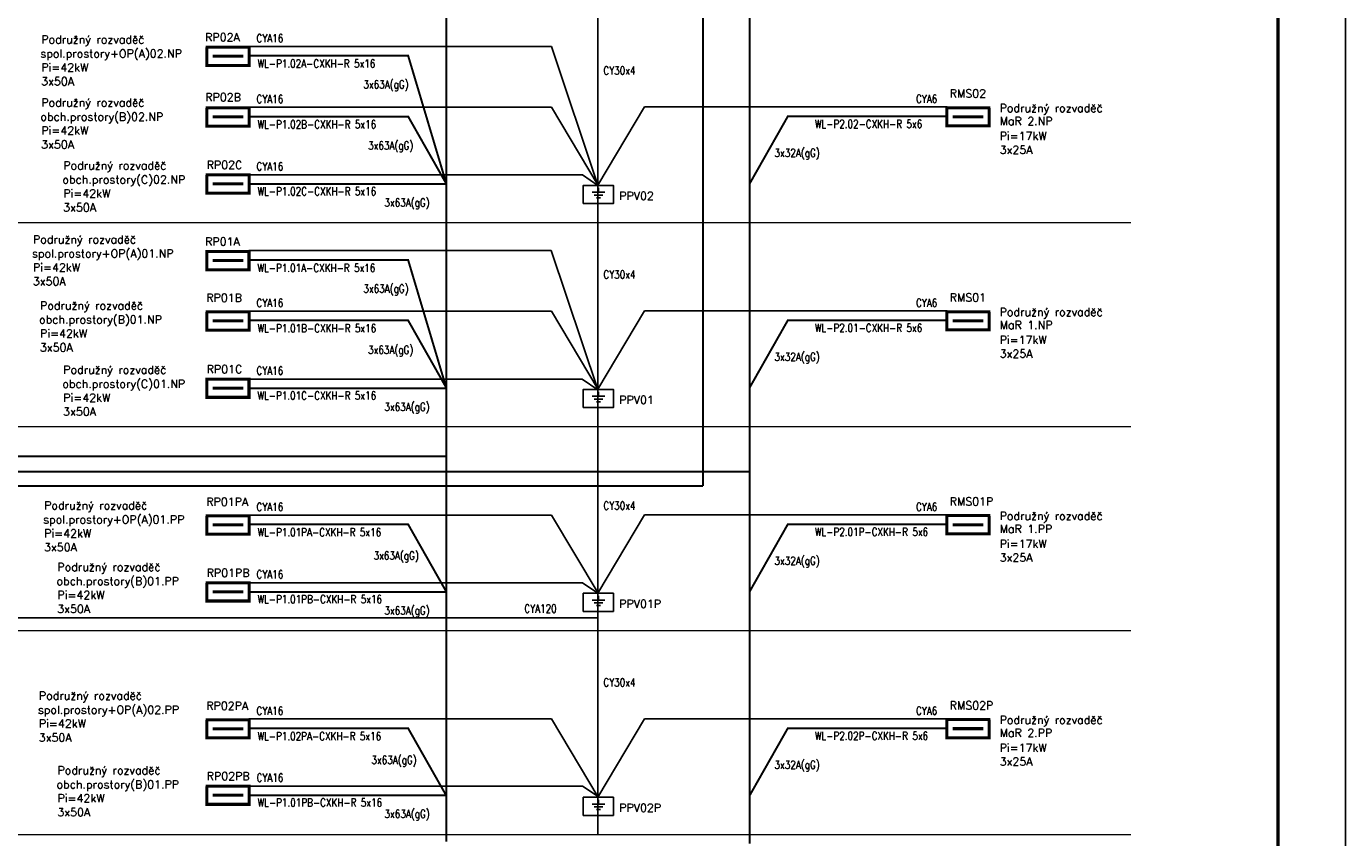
# Model space of a CAD drawing. Header units: millimetres. Extents: x 3792 to 4386, y 957 to 2637.
# Tile 3 of 9: x 3994 to 4386, y 1124 to 1365. Entities that reach past the tile are written whole.
import ezdxf

# ---------------------------------------------------------------- set-up
doc = ezdxf.new("R2010")
doc.units = ezdxf.units.MM
doc.header["$LTSCALE"] = 100
doc.linetypes.add('ČERCHOVANÁ', pattern=[25.4, 12.7, -6.35, 0, -6.35])
doc.linetypes.add('ČÁRKOVANÁ', pattern=[19.05, 12.7, -6.35])
for name, color, linetype, lineweight in [('CP_FRAME', 217, 'Continuous', 50), ('CP_LINENORM', 251, 'Continuous', 25), ('Nové_elektro-popis', 134, 'Continuous', 18), ('Nové_elektro_ESIL_poznámka-legenda', 7, 'Continuous', 18)]:
    doc.layers.add(name, color=color, linetype=linetype, lineweight=lineweight)
doc.layers.add('Nové _elektro_SLP-trasy', color=1, linetype='Continuous')
doc.styles.add('ROMANS', font='ROMANS.shx', dxfattribs={"width": 0.8})

# ---------------------------------------------------------------- blocks, each defined once
blk = doc.blocks.new('2d_iso_creframe_v_wa5oez')
blk.add_line((287, 10), (287, 830))
at = {"layer": 'CP_LINENORM', "linetype": 'Continuous'}
blk.add_line((297, 0), (297, 840), dxfattribs=at)

msp = doc.modelspace()

# ---------------------------------------------------------------- linework, layer by layer
at = {"layer": 'Nové _elektro_SLP-trasy', "color": 3, "linetype": 'ČÁRKOVANÁ', "ltscale": 0.5}
for p, q in [((4163.48, 1321.66), (4163.48, 1379.32)), ((4149.63, 1358.87), (4059.72, 1358.87)), ((4149.63, 1358.87), (4163.48, 1317.6)), ((4149.63, 1340.84), (4059.72, 1340.84)), ((4163.5, 1317.57), (4149.63, 1340.84)), ((4163.48, 1317.6), (4177.35, 1340.87)), ((4177.35, 1340.87), (4267.25, 1340.87)), ((4163.48, 1306.5), (4163.48, 1333.75)), ((4158.84, 1320.71), (4059.72, 1320.71)), ((4158.84, 1320.71), (4163.48, 1317.57)), ((4163.48, 1261.06), (4163.48, 1318.72)), ((4149.61, 1298.18), (4059.71, 1298.18)), ((4149.61, 1298.18), (4163.47, 1256.91)), ((4149.63, 1280.23), (4059.72, 1280.23)), ((4163.5, 1256.97), (4149.63, 1280.23)), ((4163.48, 1257), (4177.35, 1280.27)), ((4177.35, 1280.27), (4267.25, 1280.27)), ((4163.48, 1245.9), (4163.48, 1273.15)), ((4158.83, 1260.02), (4059.71, 1260.02)), ((4158.83, 1260.02), (4163.47, 1256.87)), ((4163.48, 1200.46), (4163.48, 1258.12)), ((4149.63, 1219.63), (4059.72, 1219.63)), ((4163.5, 1196.36), (4149.63, 1219.63)), ((4163.48, 1196.4), (4177.35, 1219.67)), ((4177.35, 1219.67), (4267.25, 1219.67)), ((4163.48, 1185.3), (4163.48, 1212.54)), ((4158.84, 1199.51), (4059.72, 1199.51)), ((4158.84, 1199.51), (4163.48, 1196.36)), ((4163.48, 1139.86), (4163.48, 1197.52)), ((4163.48, 1189.07), (3927.66, 1189.07)), ((4149.63, 1159.03), (4059.72, 1159.03)), ((4163.5, 1135.76), (4149.63, 1159.03)), ((4163.48, 1135.8), (4177.35, 1159.07)), ((4177.35, 1159.07), (4267.25, 1159.07)), ((4163.48, 1124.7), (4163.48, 1151.94)), ((4158.86, 1139.09), (4059.74, 1139.09)), ((4158.86, 1139.09), (4163.5, 1135.95))]:
    msp.add_line(p, q, dxfattribs=at)
at = {"layer": 'Nové _elektro_SLP-trasy'}
for p, q in [((4161.71, 1315.53), (4165.52, 1315.53)), ((4162.35, 1314.7), (4164.91, 1314.7)), ((4163.03, 1313.9), (4164.21, 1313.9)), ((4163.62, 1315.53), (4163.62, 1316.83)), ((4163.62, 1254.93), (4163.62, 1256.22)), ((4161.71, 1254.93), (4165.52, 1254.93)), ((4162.35, 1254.09), (4164.91, 1254.09)), ((4163.03, 1253.3), (4164.21, 1253.3)), ((4161.71, 1194.33), (4165.52, 1194.33)), ((4162.35, 1193.49), (4164.91, 1193.49)), ((4163.03, 1192.7), (4164.21, 1192.7)), ((4163.62, 1194.33), (4163.62, 1195.62)), ((4161.71, 1133.73), (4165.52, 1133.73)), ((4161.71, 1133.73), (4165.52, 1133.73)), ((4163.62, 1133.73), (4163.62, 1135.02)), ((4163.62, 1133.73), (4163.62, 1135.02)), ((4162.35, 1132.89), (4164.91, 1132.89)), ((4162.35, 1132.89), (4164.91, 1132.89)), ((4163.03, 1132.1), (4164.21, 1132.1)), ((4163.03, 1132.1), (4164.21, 1132.1))]:
    msp.add_line(p, q, dxfattribs=at)
at = {"layer": 'Nové _elektro_SLP-trasy', "color": 30, "true_color": 0xf8991e, "const_width": 0.6}
for points in [[(4194.69, 2565.29), (4194.69, 1228.26)], [(3928.49, 1228.26), (4194.69, 1228.26)]]:
    msp.add_lwpolyline(points, dxfattribs=at)
at = {"layer": 'Nové _elektro_SLP-trasy'}
for points, const_width in [([(4118.37, 1378.55), (4118.37, 1321.56)], 0.6), ([(4047.18, 1358.57), (4047.18, 1353.22), (4059.75, 1353.22), (4059.75, 1358.64), (4046.81, 1358.64)], 0.9), ([(4048.93, 1355.95), (4058.04, 1355.95)], 0.9), ([(4059.75, 1356.07), (4107.06, 1356.07), (4118.39, 1318.14)], 0.6), ([(4047.18, 1340.54), (4047.18, 1335.18), (4059.75, 1335.18), (4059.75, 1340.61), (4046.81, 1340.61)], 0.9), ([(4048.93, 1337.91), (4058.04, 1337.91)], 0.9), ([(4059.75, 1338.03), (4107.06, 1338.03), (4118.39, 1318.06)], 0.6), ([(4118.37, 1339.07), (4118.37, 1317.95)], 0.6), ([(4118.39, 1339.42), (4118.39, 1318.14)], 0.6), ([(4279.8, 1340.57), (4279.8, 1335.22), (4267.23, 1335.22), (4267.23, 1340.64), (4280.16, 1340.64)], 0.9), ([(4278.05, 1337.95), (4268.94, 1337.95)], 0.9), ([(4047.18, 1320.64), (4047.18, 1315.28), (4059.75, 1315.28), (4059.75, 1320.71), (4046.81, 1320.71)], 0.9), ([(4048.93, 1318.01), (4058.04, 1318.01)], 0.9), ([(4059.75, 1318), (4118.37, 1317.95), (4118.39, 1318.14)], 0.6), ([(4118.37, 1317.95), (4118.37, 1306.5)], 0.6), ([(4118.37, 1317.95), (4118.37, 1260.96)], 0.6), ([(4047.17, 1297.88), (4047.17, 1292.52), (4059.74, 1292.52), (4059.74, 1297.95), (4046.8, 1297.95)], 0.9), ([(4048.92, 1295.26), (4058.02, 1295.26)], 0.9), ([(4059.74, 1295.38), (4107.05, 1295.38), (4118.38, 1257.44)], 0.6), ([(4047.18, 1279.93), (4047.18, 1274.58), (4059.75, 1274.58), (4059.75, 1280.01), (4046.81, 1280.01)], 0.9), ([(4118.37, 1278.47), (4118.37, 1257.35)], 0.6), ([(4118.39, 1278.81), (4118.39, 1257.53)], 0.6), ([(4279.8, 1279.97), (4279.8, 1274.62), (4267.23, 1274.62), (4267.23, 1280.04), (4280.16, 1280.04)], 0.9), ([(4048.93, 1277.31), (4058.04, 1277.31)], 0.9), ([(4059.75, 1277.43), (4107.06, 1277.43), (4118.39, 1257.45)], 0.6), ([(4278.05, 1277.35), (4268.94, 1277.35)], 0.9), ([(4047.17, 1259.94), (4047.17, 1254.59), (4059.74, 1254.59), (4059.74, 1260.02), (4046.8, 1260.02)], 0.9), ([(4048.92, 1257.32), (4058.02, 1257.32)], 0.9), ([(4059.74, 1257.3), (4118.36, 1257.26), (4118.38, 1257.44)], 0.6), ([(4118.37, 1257.35), (4118.37, 1245.9)], 0.6), ([(4118.37, 1257.35), (4118.37, 1200.36)], 0.6), ([(3863.03, 1237.1), (4118.37, 1237.1)], 0.6), ([(4047.18, 1219.33), (4047.18, 1213.98), (4059.75, 1213.98), (4059.75, 1219.4), (4046.81, 1219.4)], 0.9), ([(4279.8, 1219.37), (4279.8, 1214.01), (4267.23, 1214.01), (4267.23, 1219.44), (4280.16, 1219.44)], 0.9), ([(4048.93, 1216.71), (4058.04, 1216.71)], 0.9), ([(4059.75, 1216.83), (4107.06, 1216.83), (4118.39, 1196.85)], 0.6), ([(4118.37, 1217.87), (4118.37, 1196.75)], 0.6), ([(4118.39, 1218.21), (4118.39, 1196.93)], 0.6), ([(4278.05, 1216.75), (4268.94, 1216.75)], 0.9), ([(4047.18, 1199.43), (4047.18, 1194.08), (4059.75, 1194.08), (4059.75, 1199.51), (4046.81, 1199.51)], 0.9), ([(4048.93, 1196.81), (4058.04, 1196.81)], 0.9), ([(4059.75, 1196.79), (4118.37, 1196.75), (4118.39, 1196.93)], 0.6), ([(4118.37, 1196.75), (4118.37, 1185.3)], 0.6), ([(4118.37, 1196.75), (4118.37, 1139.75)], 0.6), ([(4118.37, 1196.75), (4118.37, 1139.75)], 0.6), ([(4047.18, 1158.73), (4047.18, 1153.38), (4059.75, 1153.38), (4059.75, 1158.8), (4046.81, 1158.8)], 0.9), ([(4118.37, 1157.27), (4118.37, 1136.15)], 0.6), ([(4118.37, 1157.27), (4118.37, 1136.15)], 0.6), ([(4118.39, 1157.61), (4118.39, 1136.33)], 0.6), ([(4279.8, 1158.77), (4279.8, 1153.41), (4267.23, 1153.41), (4267.23, 1158.84), (4280.16, 1158.84)], 0.9), ([(4048.93, 1156.11), (4058.04, 1156.11)], 0.9), ([(4059.75, 1156.23), (4107.06, 1156.23), (4118.39, 1136.25)], 0.6), ([(4278.05, 1156.14), (4268.94, 1156.14)], 0.9), ([(4278.05, 1156.14), (4268.94, 1156.14)], 0.9), ([(4047.2, 1139.02), (4047.2, 1133.66), (4059.77, 1133.66), (4059.77, 1139.09), (4046.84, 1139.09)], 0.9), ([(4048.95, 1136.39), (4058.06, 1136.39)], 0.9), ([(4059.77, 1136.37), (4118.39, 1136.33), (4118.41, 1136.51)], 0.6), ([(4118.37, 1136.15), (4118.37, 1122.55)], 0.6)]:
    msp.add_lwpolyline(points, dxfattribs=dict(at, const_width=const_width))
at = {"layer": 'Nové _elektro_SLP-trasy', "color": 6, "const_width": 0.6}
for points in [[(4208.58, 1378.69), (4208.58, 1306.5)], [(4267.23, 1338.07), (4219.92, 1338.07), (4208.58, 1318.09)], [(4208.58, 1318.09), (4208.58, 1245.9)], [(4267.23, 1277.47), (4219.92, 1277.47), (4208.58, 1257.49)], [(4208.58, 1257.49), (4208.58, 1185.3)], [(3870.94, 1232.54), (4208.58, 1232.54)], [(4267.23, 1216.87), (4219.92, 1216.87), (4208.58, 1196.89)], [(4208.58, 1196.89), (4208.58, 1121.94)], [(4267.23, 1156.27), (4219.92, 1156.27), (4208.58, 1136.29)]]:
    msp.add_lwpolyline(points, dxfattribs=at)
at = {"layer": 'Nové _elektro_SLP-trasy'}
for points in [[(4159.09, 1312.17), (4168.09, 1312.17), (4168.09, 1317.57), (4159.09, 1317.57)], [(4159.09, 1251.57), (4168.09, 1251.57), (4168.09, 1256.97), (4159.09, 1256.97)], [(4159.09, 1190.96), (4168.09, 1190.96), (4168.09, 1196.36), (4159.09, 1196.36)], [(4159.09, 1130.36), (4168.09, 1130.36), (4168.09, 1135.76), (4159.09, 1135.76)]]:
    msp.add_lwpolyline(points, close=True, dxfattribs=at)
at = {"layer": 'Nové_elektro_ESIL_poznámka-legenda', "linetype": 'ČERCHOVANÁ'}
for p, q in [((3942.75, 1306.5), (4321.85, 1306.5)), ((3942.75, 1245.9), (4321.85, 1245.9)), ((3942.75, 1185.3), (4321.85, 1185.3)), ((3942.75, 1124.7), (4321.85, 1124.7)), ((3942.75, 1124.7), (4321.85, 1124.7))]:
    msp.add_line(p, q, dxfattribs=at)

# ---------------------------------------------------------------- block references
at = {"layer": 'CP_FRAME', "xscale": 2, "yscale": 2, "zscale": 2}
msp.add_blockref('2d_iso_creframe_v_wa5oez', (3791.74, 957.34), dxfattribs=at)

# ---------------------------------------------------------------- texts
at = {"layer": 'Nové_elektro-popis', "lineweight": 18, "style": 'ROMANS', "width": 0.8}
for s, p in [('CYA16', (4061.97, 1360.08)), ('WL-P1.02A-CXKH-R 5x16', (4062.26, 1352.55)), ('CY30x4', (4165.09, 1350.49)), ('CYA16', (4061.97, 1342.04)), ('CYA6', (4258.03, 1342.08)), ('WL-P1.02B-CXKH-R 5x16', (4062.26, 1334.51)), ('WL-P2.02-CXKH-R 5x6', (4227.97, 1334.62)), ('CYA16', (4061.97, 1322)), ('WL-P1.02C-CXKH-R 5x16', (4062.26, 1314.61)), ('WL-P1.01A-CXKH-R 5x16', (4062.25, 1291.85)), ('CY30x4', (4165.09, 1289.89)), ('CYA16', (4061.97, 1281.44)), ('CYA6', (4258.03, 1281.48)), ('WL-P1.01B-CXKH-R 5x16', (4062.26, 1273.91)), ('WL-P2.01-CXKH-R 5x6', (4227.97, 1274.02)), ('CYA16', (4061.96, 1261.31)), ('WL-P1.01C-CXKH-R 5x16', (4062.25, 1253.92)), ('CY30x4', (4165.09, 1221.2)), ('CYA16', (4061.97, 1220.84)), ('CYA6', (4258.03, 1220.87)), ('WL-P2.01P-CXKH-R 5x6', (4227.97, 1213.42)), ('WL-P1.01PA-CXKH-R 5x16', (4062.26, 1213.31)), ('CYA16', (4061.97, 1200.8)), ('WL-P1.01PB-CXKH-R 5x16', (4062.26, 1193.41)), ('CYA120', (4141.58, 1190.61)), ('CY30x4', (4165.09, 1168.69)), ('CY30x4', (4165.09, 1168.69)), ('CYA16', (4061.97, 1160.24)), ('CYA6', (4258.03, 1160.27)), ('CYA6', (4258.03, 1160.27)), ('WL-P1.02PA-CXKH-R 5x16', (4062.26, 1152.71)), ('WL-P2.02P-CXKH-R 5x6', (4227.97, 1152.82)), ('CYA16', (4061.99, 1140.38)), ('WL-P1.01PB-CXKH-R 5x16', (4062.29, 1132.99))]:
    msp.add_text(s, height=2.4, dxfattribs=at).set_placement(p)
at = {"layer": 'Nové_elektro-popis', "color": 4, "lineweight": 18, "style": 'ROMANS', "width": 0.8}
for s, p in [('3x63A(gG)', (4093.76, 1346.38)), ('3x63A(gG)', (4095.16, 1328.22)), ('3x32A(gG)', (4215.98, 1326.03)), ('3x63A(gG)', (4100.01, 1311.26)), ('3x63A(gG)', (4093.75, 1285.68)), ('3x63A(gG)', (4095.15, 1267.52)), ('3x32A(gG)', (4215.98, 1265.43)), ('3x63A(gG)', (4100, 1250.56)), ('3x63A(gG)', (4096.79, 1206.36)), ('3x32A(gG)', (4215.98, 1204.83)), ('3x63A(gG)', (4100.01, 1190.05)), ('3x63A(gG)', (4096.15, 1145.64)), ('3x32A(gG)', (4215.98, 1144.23)), ('3x63A(gG)', (4100.04, 1129.63))]:
    msp.add_text(s, height=2.4, dxfattribs=at).set_placement(p)
at = {"layer": 'Nové_elektro_ESIL_poznámka-legenda', "color": 7, "ltscale": 0.001, "style": 'ROMANS'}
for s, p in [('Podružný rozvaděč', (3998, 1359.72)), ('spol.prostory+OP(A)02.NP', (3997.73, 1355.54)), ('Pi=42kW', (3998, 1351.42)), ('3x50A', (3997.95, 1347.29)), ('Podružný rozvaděč', (3998, 1340.97)), ('Podružný rozvaděč ', (4282.89, 1339.36)), ('obch.prostory(B)02.NP', (3997.73, 1336.78)), ('MaR 2.NP', (4282.89, 1335.49)), ('Pi=42kW', (3998, 1332.66)), ('Pi=17kW', (4282.89, 1331.05)), ('3x50A', (3997.95, 1328.53)), ('3x25A', (4282.89, 1326.97)), ('Podružný rozvaděč', (4004.54, 1322.28)), ('obch.prostory(C)02.NP', (4004.27, 1318.09)), ('Pi=42kW', (4004.54, 1313.97)), ('3x50A', (4004.49, 1309.84)), ('Podružný rozvaděč', (3995.53, 1300.31)), ('spol.prostory+OP(A)01.NP', (3995.25, 1296.13)), ('Pi=42kW', (3995.53, 1292)), ('3x50A', (3995.47, 1287.87)), ('Podružný rozvaděč', (3997.62, 1280.67)), ('obch.prostory(B)01.NP', (3997.34, 1276.49)), ('Podružný rozvaděč ', (4282.89, 1278.75)), ('Pi=42kW', (3997.62, 1272.37)), ('MaR 1.NP', (4282.89, 1274.89)), ('3x50A', (3997.57, 1268.24)), ('Pi=17kW', (4282.89, 1270.45)), ('3x25A', (4282.89, 1266.37)), ('Podružný rozvaděč', (4004.53, 1261.58)), ('obch.prostory(C)01.NP', (4004.26, 1257.4)), ('Pi=42kW', (4004.53, 1253.28)), ('3x50A', (4004.48, 1249.15)), ('Podružný rozvaděč', (3998.85, 1221.29)), ('spol.prostory+OP(A)01.PP', (3998.57, 1217.1)), ('Podružný rozvaděč ', (4282.89, 1218.15)), ('MaR 1.PP', (4282.89, 1214.29)), ('Pi=42kW', (3998.85, 1212.98)), ('Pi=17kW', (4282.89, 1209.85)), ('3x50A', (3998.79, 1208.85)), ('3x25A', (4282.89, 1205.77)), ('Podružný rozvaděč', (4002.79, 1202.98)), ('obch.prostory(B)01.PP', (4002.51, 1198.79)), ('Pi=42kW', (4002.79, 1194.67)), ('3x50A', (4002.73, 1190.54)), ('Podružný rozvaděč', (3997.28, 1164.75)), ('spol.prostory+OP(A)02.PP', (3997, 1160.56)), ('Pi=42kW', (3997.28, 1156.44)), ('Podružný rozvaděč ', (4282.89, 1157.55)), ('Podružný rozvaděč ', (4282.89, 1157.55)), ('3x50A', (3997.23, 1152.31)), ('MaR 2.PP', (4282.89, 1153.69)), ('Pi=17kW', (4282.89, 1149.25)), ('Pi=17kW', (4282.89, 1149.25)), ('Podružný rozvaděč', (4002.81, 1142.56)), ('3x25A', (4282.89, 1145.17)), ('3x25A', (4282.89, 1145.17)), ('obch.prostory(B)01.PP', (4002.53, 1138.38)), ('Pi=42kW', (4002.81, 1134.26)), ('3x50A', (4002.76, 1130.13))]:
    msp.add_text(s, height=2.4, dxfattribs=at).set_placement(p)
at = {"layer": 'Nové_elektro_ESIL_poznámka-legenda', "color": 1, "lineweight": 30, "ltscale": 0.001, "style": 'ROMANS'}
for s, p in [('RP02A', (4046.71, 1360.38)), ('RMS02', (4268.06, 1343.68)), ('RP02B', (4046.76, 1342.57)), ('RP02C', (4047.16, 1322.45)), ('PPV02', (4169.8, 1313.23)), ('RP01A', (4046.7, 1299.68)), ('RP01B', (4047.05, 1282.97)), ('RMS01', (4268.06, 1283.08)), ('RP01C', (4047.15, 1261.75)), ('PPV01', (4169.8, 1252.63)), ('RP01PA', (4047.05, 1222.36)), ('RMS01P', (4268.06, 1222.47)), ('RP01PB', (4047.16, 1201.24)), ('PPV01P', (4169.8, 1192.03)), ('RP02PA', (4047.05, 1161.76)), ('RMS02P', (4268.06, 1161.87)), ('RP02PB', (4047.18, 1140.83)), ('PPV02P', (4169.8, 1131.43))]:
    msp.add_text(s, height=2.4, dxfattribs=at).set_placement(p)

doc.saveas('drawing.dxf')
